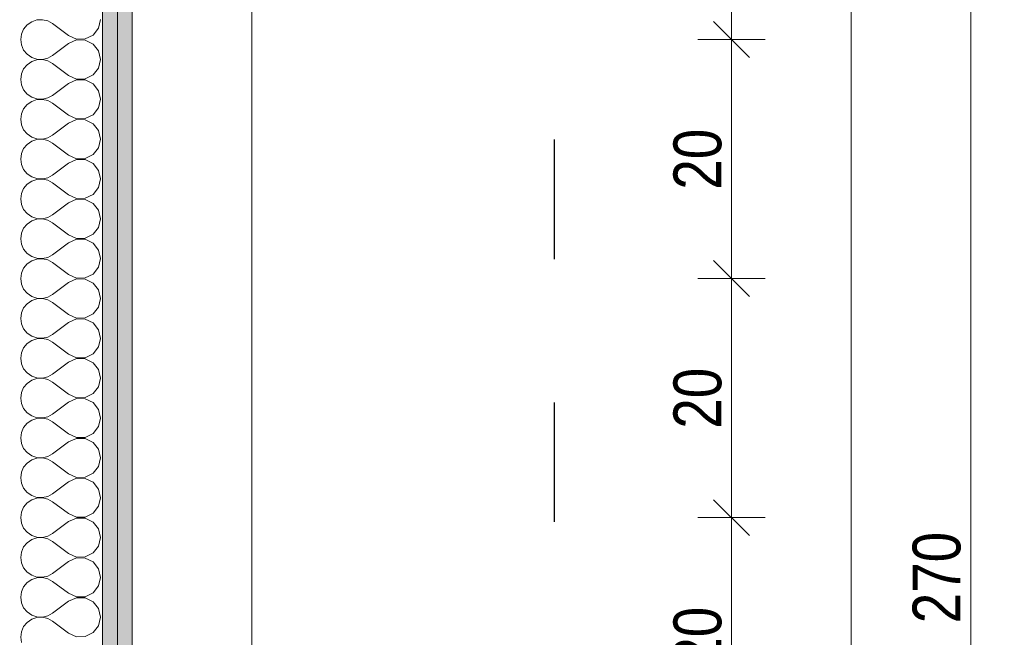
# Model space of a CAD drawing. Header units: millimetres. Extents: x -19885 to 4386, y -353 to 3827.
# Tile 37 of 59: x -9166 to -8343, y 1700 to 2217. Entities that reach past the tile are written whole.
import ezdxf

# ---------------------------------------------------------------- set-up
doc = ezdxf.new("R2010")
doc.units = ezdxf.units.MM
doc.header["$MEASUREMENT"] = 0
doc.linetypes.add('Przerywana długa', pattern=[220, 100, -120])
doc.linetypes.add('Wipeout_Contour', pattern=[1000, 0, -1000])
for name, color, linetype, lineweight, true_color in [('KR_INW_Nr_pióra__28', 7, 'Continuous', 25, 0xa80f02), ('PRZBUDOWA_W_KAN_OPIS_Nr_pióra__20', 7, 'Continuous', 13, 0xb00000), ('ROZBUDOWA_NOWE_DZIAŁOWE_Nr_pióra__24', 7, 'Continuous', 15, 0x029e21), ('ROZBUDOWA_NOWE_DZIAŁOWE_Nr_pióra__4', 7, 'Continuous', 13, 0x029e21), ('ROZBUDOWA_NOWE_DZIAŁOWE_Nr_pióra__61', 7, 'Continuous', 13, 0x6a6a6a), ('ROZBUDOWA_NOWE_DZIAŁOWE_Nr_pióra__67', 7, 'Continuous', 13, 0x6a6a6a)]:
    doc.layers.add(name, color=color, linetype=linetype, lineweight=lineweight, true_color=true_color)
doc.layers.add('PRZBUDOWA_W_KAN_OPIS', color=7, linetype='Continuous')
doc.layers.add('ROZBUDOWA_NOWE_DZIAŁOWE_Nr_pióra__47', color=7, linetype='Continuous', lineweight=15)
doc.styles.add('GENERATED_STYLE_2', font='txt')
doc.dimstyles.new('GENERATED_STYLE__1', dxfattribs={"dimtxt": 40, "dimasz": 28.5, "dimexe": 0.18, "dimexo": 0, "dimgap": 0.09, "dimtad": 1, "dimdec": 0, "dimlfac": 0.1, "dimzin": 0, "dimdsep": 46, "dimtxsty": 'GENERATED_STYLE_2', "dimblk": 'ARROWHEAD_6', "dimblk1": 'ARROWHEAD_6', "dimblk2": 'ARROWHEAD_6', "dimcen": 0.09, "dimclrd": 256, "dimclre": 256, "dimclrt": 256, "dimadec": 1, "dimazin": 0, "dimtfac": 1, "dimtdec": 4, "dimtmove": 0, "dimatfit": 3, "dimfxl": 0, "dimtolj": 1, "dimtzin": 0, "dimarcsym": 0})
pattern_1 = [(0, (0, 0), (0, 15), [0, -15])]

# ---------------------------------------------------------------- blocks, each defined once
blk = doc.blocks.new('*X8')
at = {"layer": 'ROZBUDOWA_NOWE_DZIAŁOWE_Nr_pióra__4', "linetype": 'Continuous'}
for p, q in [((-9151.93, 2216.38), (-9156.29, 2214.91)), ((-9147.34, 2216.6), (-9151.93, 2216.38)), ((-9142.86, 2215.56), (-9147.34, 2216.6)), ((-9138.83, 2213.33), (-9142.86, 2215.56)), ((-9100.44, 2209.52), (-9098.83, 2216.67)), ((-9163.01, 2208.76), (-9164.87, 2204.55)), ((-9160.08, 2212.3), (-9163.01, 2208.76)), ((-9156.29, 2214.91), (-9160.08, 2212.3)), ((-9125.5, 2203.33), (-9138.83, 2213.33)), ((-9104.95, 2203.76), (-9100.44, 2209.52)), ((-9164.87, 2204.55), (-9165.5, 2200)), ((-9165.5, 2200), (-9164.87, 2195.45)), ((-9125.5, 2203.33), (-9118.82, 2200.33)), ((-9118.82, 2199.67), (-9125.5, 2196.67)), ((-9118.82, 2200.33), (-9111.5, 2200.49)), ((-9111.5, 2199.51), (-9118.82, 2199.67)), ((-9111.5, 2200.49), (-9104.95, 2203.76)), ((-9104.95, 2196.24), (-9111.5, 2199.51)), ((-9164.87, 2195.45), (-9163.01, 2191.24)), ((-9163.01, 2191.24), (-9160.08, 2187.7)), ((-9125.5, 2196.67), (-9138.83, 2186.67)), ((-9100.44, 2190.48), (-9104.95, 2196.24)), ((-9098.83, 2183.33), (-9100.44, 2190.48)), ((-9160.08, 2187.7), (-9156.29, 2185.09)), ((-9156.29, 2185.09), (-9151.93, 2183.62)), ((-9151.93, 2183.04), (-9156.29, 2181.57)), ((-9151.93, 2183.62), (-9147.34, 2183.4)), ((-9147.34, 2183.27), (-9151.93, 2183.04)), ((-9147.34, 2183.4), (-9142.86, 2184.44)), ((-9142.86, 2182.23), (-9147.34, 2183.27)), ((-9142.86, 2184.44), (-9138.83, 2186.67)), ((-9100.44, 2176.19), (-9098.83, 2183.33)), ((-9163.01, 2175.43), (-9164.87, 2171.22)), ((-9160.08, 2178.97), (-9163.01, 2175.43)), ((-9156.29, 2181.57), (-9160.08, 2178.97)), ((-9138.83, 2180), (-9142.86, 2182.23)), ((-9125.5, 2170), (-9138.83, 2180)), ((-9104.95, 2170.43), (-9100.44, 2176.19)), ((-9164.87, 2171.22), (-9165.5, 2166.67)), ((-9165.5, 2166.67), (-9164.87, 2162.11)), ((-9125.5, 2170), (-9118.82, 2167)), ((-9118.82, 2166.33), (-9125.5, 2163.33)), ((-9118.82, 2167), (-9111.5, 2167.15)), ((-9111.5, 2166.18), (-9118.82, 2166.33)), ((-9111.5, 2167.15), (-9104.95, 2170.43)), ((-9104.95, 2162.91), (-9111.5, 2166.18)), ((-9164.87, 2162.11), (-9163.01, 2157.9)), ((-9163.01, 2157.9), (-9160.08, 2154.36)), ((-9125.5, 2163.33), (-9138.83, 2153.33)), ((-9100.44, 2157.14), (-9104.95, 2162.91)), ((-9160.08, 2154.36), (-9156.29, 2151.76)), ((-9156.29, 2151.76), (-9151.93, 2150.29)), ((-9151.93, 2149.71), (-9156.29, 2148.24)), ((-9151.93, 2150.29), (-9147.34, 2150.07)), ((-9147.34, 2149.93), (-9151.93, 2149.71)), ((-9147.34, 2150.07), (-9142.86, 2151.11)), ((-9142.86, 2148.89), (-9147.34, 2149.93)), ((-9142.86, 2151.11), (-9138.83, 2153.33)), ((-9098.83, 2150), (-9100.44, 2157.14)), ((-9100.44, 2142.86), (-9098.83, 2150)), ((-9163.01, 2142.1), (-9164.87, 2137.89)), ((-9160.08, 2145.64), (-9163.01, 2142.1)), ((-9156.29, 2148.24), (-9160.08, 2145.64)), ((-9138.83, 2146.67), (-9142.86, 2148.89)), ((-9125.5, 2136.67), (-9138.83, 2146.67)), ((-9104.95, 2137.09), (-9100.44, 2142.86)), ((-9164.87, 2137.89), (-9165.5, 2133.33)), ((-9165.5, 2133.33), (-9164.87, 2128.78)), ((-9125.5, 2136.67), (-9118.82, 2133.67)), ((-9118.82, 2133), (-9125.5, 2130)), ((-9118.82, 2133.67), (-9111.5, 2133.82)), ((-9111.5, 2132.85), (-9118.82, 2133)), ((-9111.5, 2133.82), (-9104.95, 2137.09)), ((-9104.95, 2129.57), (-9111.5, 2132.85)), ((-9164.87, 2128.78), (-9163.01, 2124.57)), ((-9125.5, 2130), (-9138.83, 2120)), ((-9100.44, 2123.81), (-9104.95, 2129.57)), ((-9163.01, 2124.57), (-9160.08, 2121.03)), ((-9160.08, 2121.03), (-9156.29, 2118.43)), ((-9156.29, 2118.43), (-9151.93, 2116.96)), ((-9151.93, 2116.38), (-9156.29, 2114.91)), ((-9151.93, 2116.96), (-9147.34, 2116.73)), ((-9147.34, 2116.6), (-9151.93, 2116.38)), ((-9147.34, 2116.73), (-9142.86, 2117.77)), ((-9142.86, 2115.56), (-9147.34, 2116.6)), ((-9142.86, 2117.77), (-9138.83, 2120)), ((-9098.83, 2116.67), (-9100.44, 2123.81)), ((-9100.44, 2109.52), (-9098.83, 2116.67)), ((-9163.01, 2108.76), (-9164.87, 2104.55)), ((-9160.08, 2112.3), (-9163.01, 2108.76)), ((-9156.29, 2114.91), (-9160.08, 2112.3)), ((-9138.83, 2113.33), (-9142.86, 2115.56)), ((-9125.5, 2103.33), (-9138.83, 2113.33)), ((-9104.95, 2103.76), (-9100.44, 2109.52)), ((-9164.87, 2104.55), (-9165.5, 2100)), ((-9165.5, 2100), (-9164.87, 2095.45)), ((-9125.5, 2103.33), (-9118.82, 2100.33)), ((-9118.82, 2100.33), (-9111.5, 2100.49)), ((-9111.5, 2100.49), (-9104.95, 2103.76)), ((-9164.87, 2095.45), (-9163.01, 2091.24)), ((-9125.5, 2096.67), (-9138.83, 2086.67)), ((-9118.82, 2099.67), (-9125.5, 2096.67)), ((-9111.5, 2099.51), (-9118.82, 2099.67)), ((-9104.95, 2096.24), (-9111.5, 2099.51)), ((-9100.44, 2090.48), (-9104.95, 2096.24)), ((-9163.01, 2091.24), (-9160.08, 2087.7)), ((-9160.08, 2087.7), (-9156.29, 2085.09)), ((-9156.29, 2085.09), (-9151.93, 2083.62)), ((-9151.93, 2083.62), (-9147.34, 2083.4)), ((-9147.34, 2083.4), (-9142.86, 2084.44)), ((-9142.86, 2084.44), (-9138.83, 2086.67)), ((-9098.83, 2083.33), (-9100.44, 2090.48)), ((-9163.01, 2075.43), (-9164.87, 2071.22)), ((-9160.08, 2078.97), (-9163.01, 2075.43)), ((-9156.29, 2081.57), (-9160.08, 2078.97)), ((-9151.93, 2083.04), (-9156.29, 2081.57)), ((-9147.34, 2083.27), (-9151.93, 2083.04)), ((-9142.86, 2082.23), (-9147.34, 2083.27)), ((-9138.83, 2080), (-9142.86, 2082.23)), ((-9125.5, 2070), (-9138.83, 2080)), ((-9104.95, 2070.43), (-9100.44, 2076.19)), ((-9100.44, 2076.19), (-9098.83, 2083.33)), ((-9164.87, 2071.22), (-9165.5, 2066.67)), ((-9125.5, 2070), (-9118.82, 2067)), ((-9118.82, 2067), (-9111.5, 2067.15)), ((-9111.5, 2067.15), (-9104.95, 2070.43)), ((-9165.5, 2066.67), (-9164.87, 2062.11)), ((-9164.87, 2062.11), (-9163.01, 2057.9)), ((-9125.5, 2063.33), (-9138.83, 2053.33)), ((-9118.82, 2066.33), (-9125.5, 2063.33)), ((-9111.5, 2066.18), (-9118.82, 2066.33)), ((-9104.95, 2062.91), (-9111.5, 2066.18)), ((-9100.44, 2057.14), (-9104.95, 2062.91)), ((-9163.01, 2057.9), (-9160.08, 2054.36)), ((-9160.08, 2054.36), (-9156.29, 2051.76)), ((-9156.29, 2051.76), (-9151.93, 2050.29)), ((-9147.34, 2050.07), (-9142.86, 2051.11)), ((-9142.86, 2051.11), (-9138.83, 2053.33)), ((-9098.83, 2050), (-9100.44, 2057.14)), ((-9160.08, 2045.64), (-9163.01, 2042.1)), ((-9156.29, 2048.24), (-9160.08, 2045.64)), ((-9151.93, 2049.71), (-9156.29, 2048.24)), ((-9151.93, 2050.29), (-9147.34, 2050.07)), ((-9147.34, 2049.93), (-9151.93, 2049.71)), ((-9142.86, 2048.89), (-9147.34, 2049.93)), ((-9138.83, 2046.67), (-9142.86, 2048.89)), ((-9125.5, 2036.67), (-9138.83, 2046.67)), ((-9104.95, 2037.09), (-9100.44, 2042.86)), ((-9100.44, 2042.86), (-9098.83, 2050)), ((-9164.87, 2037.89), (-9165.5, 2033.33)), ((-9163.01, 2042.1), (-9164.87, 2037.89)), ((-9125.5, 2036.67), (-9118.82, 2033.67)), ((-9111.5, 2033.82), (-9104.95, 2037.09)), ((-9165.5, 2033.33), (-9164.87, 2028.78)), ((-9164.87, 2028.78), (-9163.01, 2024.57)), ((-9125.5, 2030), (-9138.83, 2020)), ((-9118.82, 2033), (-9125.5, 2030)), ((-9118.82, 2033.67), (-9111.5, 2033.82)), ((-9111.5, 2032.85), (-9118.82, 2033)), ((-9104.95, 2029.57), (-9111.5, 2032.85)), ((-9100.44, 2023.81), (-9104.95, 2029.57)), ((-9163.01, 2024.57), (-9160.08, 2021.03)), ((-9160.08, 2021.03), (-9156.29, 2018.43)), ((-9156.29, 2018.43), (-9151.93, 2016.96)), ((-9147.34, 2016.73), (-9142.86, 2017.77)), ((-9142.86, 2017.77), (-9138.83, 2020)), ((-9098.83, 2016.67), (-9100.44, 2023.81)), ((-9160.08, 2012.3), (-9163.01, 2008.76)), ((-9156.29, 2014.91), (-9160.08, 2012.3)), ((-9151.93, 2016.38), (-9156.29, 2014.91)), ((-9151.93, 2016.96), (-9147.34, 2016.73)), ((-9147.34, 2016.6), (-9151.93, 2016.38)), ((-9142.86, 2015.56), (-9147.34, 2016.6)), ((-9138.83, 2013.33), (-9142.86, 2015.56)), ((-9125.5, 2003.33), (-9138.83, 2013.33)), ((-9104.95, 2003.76), (-9100.44, 2009.52)), ((-9100.44, 2009.52), (-9098.83, 2016.67)), ((-9164.87, 2004.55), (-9165.5, 2000)), ((-9163.01, 2008.76), (-9164.87, 2004.55)), ((-9125.5, 2003.33), (-9118.82, 2000.33)), ((-9111.5, 2000.49), (-9104.95, 2003.76)), ((-9165.5, 2000), (-9164.87, 1995.45)), ((-9164.87, 1995.45), (-9163.01, 1991.24)), ((-9125.5, 1996.67), (-9138.83, 1986.67)), ((-9118.82, 1999.67), (-9125.5, 1996.67)), ((-9118.82, 2000.33), (-9111.5, 2000.49)), ((-9111.5, 1999.51), (-9118.82, 1999.67)), ((-9104.95, 1996.24), (-9111.5, 1999.51)), ((-9100.44, 1990.48), (-9104.95, 1996.24)), ((-9163.01, 1991.24), (-9160.08, 1987.7)), ((-9160.08, 1987.7), (-9156.29, 1985.09)), ((-9156.29, 1985.09), (-9151.93, 1983.62)), ((-9142.86, 1984.44), (-9138.83, 1986.67)), ((-9098.83, 1983.33), (-9100.44, 1990.48)), ((-9160.08, 1978.97), (-9163.01, 1975.43)), ((-9156.29, 1981.57), (-9160.08, 1978.97)), ((-9151.93, 1983.04), (-9156.29, 1981.57)), ((-9151.93, 1983.62), (-9147.34, 1983.4)), ((-9147.34, 1983.27), (-9151.93, 1983.04)), ((-9147.34, 1983.4), (-9142.86, 1984.44)), ((-9142.86, 1982.23), (-9147.34, 1983.27)), ((-9138.83, 1980), (-9142.86, 1982.23)), ((-9125.5, 1970), (-9138.83, 1980)), ((-9100.44, 1976.19), (-9098.83, 1983.33)), ((-9164.87, 1971.22), (-9165.5, 1966.67)), ((-9163.01, 1975.43), (-9164.87, 1971.22)), ((-9125.5, 1970), (-9118.82, 1967)), ((-9111.5, 1967.15), (-9104.95, 1970.43)), ((-9104.95, 1970.43), (-9100.44, 1976.19)), ((-9165.5, 1966.67), (-9164.87, 1962.11)), ((-9164.87, 1962.11), (-9163.01, 1957.9)), ((-9125.5, 1963.33), (-9138.83, 1953.33)), ((-9118.82, 1966.33), (-9125.5, 1963.33)), ((-9118.82, 1967), (-9111.5, 1967.15)), ((-9111.5, 1966.18), (-9118.82, 1966.33)), ((-9104.95, 1962.91), (-9111.5, 1966.18)), ((-9100.44, 1957.14), (-9104.95, 1962.91)), ((-9163.01, 1957.9), (-9160.08, 1954.36)), ((-9160.08, 1954.36), (-9156.29, 1951.76)), ((-9156.29, 1951.76), (-9151.93, 1950.29)), ((-9142.86, 1951.11), (-9138.83, 1953.33)), ((-9098.83, 1950), (-9100.44, 1957.14)), ((-9160.08, 1945.64), (-9163.01, 1942.1)), ((-9156.29, 1948.24), (-9160.08, 1945.64)), ((-9151.93, 1949.71), (-9156.29, 1948.24)), ((-9151.93, 1950.29), (-9147.34, 1950.07)), ((-9147.34, 1949.93), (-9151.93, 1949.71)), ((-9147.34, 1950.07), (-9142.86, 1951.11)), ((-9142.86, 1948.89), (-9147.34, 1949.93)), ((-9138.83, 1946.67), (-9142.86, 1948.89)), ((-9125.5, 1936.67), (-9138.83, 1946.67)), ((-9100.44, 1942.86), (-9098.83, 1950)), ((-9164.87, 1937.89), (-9165.5, 1933.33)), ((-9163.01, 1942.1), (-9164.87, 1937.89)), ((-9125.5, 1936.67), (-9118.82, 1933.67)), ((-9111.5, 1933.82), (-9104.95, 1937.09)), ((-9104.95, 1937.09), (-9100.44, 1942.86)), ((-9165.5, 1933.33), (-9164.87, 1928.78)), ((-9164.87, 1928.78), (-9163.01, 1924.57)), ((-9125.5, 1930), (-9138.83, 1920)), ((-9118.82, 1933), (-9125.5, 1930)), ((-9118.82, 1933.67), (-9111.5, 1933.82)), ((-9111.5, 1932.85), (-9118.82, 1933)), ((-9104.95, 1929.57), (-9111.5, 1932.85)), ((-9100.44, 1923.81), (-9104.95, 1929.57)), ((-9163.01, 1924.57), (-9160.08, 1921.03)), ((-9160.08, 1921.03), (-9156.29, 1918.43)), ((-9142.86, 1917.77), (-9138.83, 1920)), ((-9098.83, 1916.67), (-9100.44, 1923.81)), ((-9160.08, 1912.3), (-9163.01, 1908.76)), ((-9156.29, 1914.91), (-9160.08, 1912.3)), ((-9156.29, 1918.43), (-9151.93, 1916.96)), ((-9151.93, 1916.38), (-9156.29, 1914.91)), ((-9151.93, 1916.96), (-9147.34, 1916.73)), ((-9147.34, 1916.6), (-9151.93, 1916.38)), ((-9147.34, 1916.73), (-9142.86, 1917.77)), ((-9142.86, 1915.56), (-9147.34, 1916.6)), ((-9138.83, 1913.33), (-9142.86, 1915.56)), ((-9125.5, 1903.33), (-9138.83, 1913.33)), ((-9100.44, 1909.52), (-9098.83, 1916.67)), ((-9164.87, 1904.55), (-9165.5, 1900)), ((-9163.01, 1908.76), (-9164.87, 1904.55)), ((-9125.5, 1903.33), (-9118.82, 1900.33)), ((-9111.5, 1900.49), (-9104.95, 1903.76)), ((-9104.95, 1903.76), (-9100.44, 1909.52)), ((-9165.5, 1900), (-9164.87, 1895.45)), ((-9164.87, 1895.45), (-9163.01, 1891.24)), ((-9125.5, 1896.67), (-9138.83, 1886.67)), ((-9118.82, 1899.67), (-9125.5, 1896.67)), ((-9118.82, 1900.33), (-9111.5, 1900.49)), ((-9111.5, 1899.51), (-9118.82, 1899.67)), ((-9104.95, 1896.24), (-9111.5, 1899.51)), ((-9100.44, 1890.48), (-9104.95, 1896.24)), ((-9163.01, 1891.24), (-9160.08, 1887.7)), ((-9160.08, 1887.7), (-9156.29, 1885.09)), ((-9142.86, 1884.44), (-9138.83, 1886.67)), ((-9098.83, 1883.33), (-9100.44, 1890.48)), ((-9160.08, 1878.97), (-9163.01, 1875.43)), ((-9156.29, 1881.57), (-9160.08, 1878.97)), ((-9156.29, 1885.09), (-9151.93, 1883.62)), ((-9151.93, 1883.04), (-9156.29, 1881.57)), ((-9151.93, 1883.62), (-9147.34, 1883.4)), ((-9147.34, 1883.27), (-9151.93, 1883.04)), ((-9147.34, 1883.4), (-9142.86, 1884.44)), ((-9142.86, 1882.23), (-9147.34, 1883.27)), ((-9138.83, 1880), (-9142.86, 1882.23)), ((-9125.5, 1870), (-9138.83, 1880)), ((-9100.44, 1876.19), (-9098.83, 1883.33)), ((-9164.87, 1871.22), (-9165.5, 1866.67)), ((-9163.01, 1875.43), (-9164.87, 1871.22)), ((-9125.5, 1870), (-9118.82, 1867)), ((-9111.5, 1867.15), (-9104.95, 1870.43)), ((-9104.95, 1870.43), (-9100.44, 1876.19)), ((-9165.5, 1866.67), (-9164.87, 1862.11)), ((-9164.87, 1862.11), (-9163.01, 1857.9)), ((-9125.5, 1863.33), (-9138.83, 1853.33)), ((-9118.82, 1866.33), (-9125.5, 1863.33)), ((-9118.82, 1867), (-9111.5, 1867.15)), ((-9111.5, 1866.18), (-9118.82, 1866.33)), ((-9104.95, 1862.91), (-9111.5, 1866.18)), ((-9100.44, 1857.14), (-9104.95, 1862.91)), ((-9163.01, 1857.9), (-9160.08, 1854.36)), ((-9160.08, 1854.36), (-9156.29, 1851.76)), ((-9142.86, 1851.11), (-9138.83, 1853.33)), ((-9098.83, 1850), (-9100.44, 1857.14)), ((-9160.08, 1845.64), (-9163.01, 1842.1)), ((-9156.29, 1848.24), (-9160.08, 1845.64)), ((-9156.29, 1851.76), (-9151.93, 1850.29)), ((-9151.93, 1849.71), (-9156.29, 1848.24)), ((-9151.93, 1850.29), (-9147.34, 1850.07)), ((-9147.34, 1849.93), (-9151.93, 1849.71)), ((-9147.34, 1850.07), (-9142.86, 1851.11)), ((-9142.86, 1848.89), (-9147.34, 1849.93)), ((-9138.83, 1846.67), (-9142.86, 1848.89)), ((-9125.5, 1836.67), (-9138.83, 1846.67)), ((-9100.44, 1842.86), (-9098.83, 1850)), ((-9164.87, 1837.89), (-9165.5, 1833.33)), ((-9163.01, 1842.1), (-9164.87, 1837.89)), ((-9125.5, 1836.67), (-9118.82, 1833.67)), ((-9111.5, 1833.82), (-9104.95, 1837.09)), ((-9104.95, 1837.09), (-9100.44, 1842.86)), ((-9165.5, 1833.33), (-9164.87, 1828.78)), ((-9164.87, 1828.78), (-9163.01, 1824.57)), ((-9125.5, 1830), (-9138.83, 1820)), ((-9118.82, 1833), (-9125.5, 1830)), ((-9118.82, 1833.67), (-9111.5, 1833.82)), ((-9111.5, 1832.85), (-9118.82, 1833)), ((-9104.95, 1829.57), (-9111.5, 1832.85)), ((-9100.44, 1823.81), (-9104.95, 1829.57)), ((-9163.01, 1824.57), (-9160.08, 1821.03)), ((-9160.08, 1821.03), (-9156.29, 1818.43)), ((-9142.86, 1817.77), (-9138.83, 1820)), ((-9098.83, 1816.67), (-9100.44, 1823.81)), ((-9160.08, 1812.3), (-9163.01, 1808.76)), ((-9156.29, 1814.91), (-9160.08, 1812.3)), ((-9156.29, 1818.43), (-9151.93, 1816.96)), ((-9151.93, 1816.38), (-9156.29, 1814.91)), ((-9151.93, 1816.96), (-9147.34, 1816.73)), ((-9147.34, 1816.6), (-9151.93, 1816.38)), ((-9147.34, 1816.73), (-9142.86, 1817.77)), ((-9142.86, 1815.56), (-9147.34, 1816.6)), ((-9138.83, 1813.33), (-9142.86, 1815.56)), ((-9125.5, 1803.33), (-9138.83, 1813.33)), ((-9100.44, 1809.52), (-9098.83, 1816.67)), ((-9164.87, 1804.55), (-9165.5, 1800)), ((-9163.01, 1808.76), (-9164.87, 1804.55)), ((-9111.5, 1800.49), (-9104.95, 1803.76)), ((-9104.95, 1803.76), (-9100.44, 1809.52)), ((-9165.5, 1800), (-9164.87, 1795.45)), ((-9164.87, 1795.45), (-9163.01, 1791.24)), ((-9125.5, 1796.67), (-9138.83, 1786.67)), ((-9125.5, 1803.33), (-9118.82, 1800.33)), ((-9118.82, 1799.67), (-9125.5, 1796.67)), ((-9118.82, 1800.33), (-9111.5, 1800.49)), ((-9111.5, 1799.51), (-9118.82, 1799.67)), ((-9104.95, 1796.24), (-9111.5, 1799.51)), ((-9100.44, 1790.48), (-9104.95, 1796.24)), ((-9163.01, 1791.24), (-9160.08, 1787.7)), ((-9160.08, 1787.7), (-9156.29, 1785.09)), ((-9098.83, 1783.33), (-9100.44, 1790.48)), ((-9160.08, 1778.97), (-9163.01, 1775.43)), ((-9156.29, 1781.57), (-9160.08, 1778.97)), ((-9156.29, 1785.09), (-9151.93, 1783.62)), ((-9151.93, 1783.04), (-9156.29, 1781.57)), ((-9151.93, 1783.62), (-9147.34, 1783.4)), ((-9147.34, 1783.27), (-9151.93, 1783.04)), ((-9147.34, 1783.4), (-9142.86, 1784.44)), ((-9142.86, 1782.23), (-9147.34, 1783.27)), ((-9142.86, 1784.44), (-9138.83, 1786.67)), ((-9138.83, 1780), (-9142.86, 1782.23)), ((-9125.5, 1770), (-9138.83, 1780)), ((-9100.44, 1776.19), (-9098.83, 1783.33)), ((-9164.87, 1771.22), (-9165.5, 1766.67)), ((-9163.01, 1775.43), (-9164.87, 1771.22)), ((-9104.95, 1770.43), (-9100.44, 1776.19)), ((-9165.5, 1766.67), (-9164.87, 1762.11)), ((-9125.5, 1763.33), (-9138.83, 1753.33)), ((-9125.5, 1770), (-9118.82, 1767)), ((-9118.82, 1766.33), (-9125.5, 1763.33)), ((-9118.82, 1767), (-9111.5, 1767.15)), ((-9111.5, 1766.18), (-9118.82, 1766.33)), ((-9111.5, 1767.15), (-9104.95, 1770.43)), ((-9104.95, 1762.91), (-9111.5, 1766.18)), ((-9100.44, 1757.14), (-9104.95, 1762.91)), ((-9164.87, 1762.11), (-9163.01, 1757.9)), ((-9163.01, 1757.9), (-9160.08, 1754.36)), ((-9160.08, 1754.36), (-9156.29, 1751.76)), ((-9098.83, 1750), (-9100.44, 1757.14)), ((-9156.29, 1748.24), (-9160.08, 1745.64)), ((-9156.29, 1751.76), (-9151.93, 1750.29)), ((-9151.93, 1749.71), (-9156.29, 1748.24)), ((-9151.93, 1750.29), (-9147.34, 1750.07)), ((-9147.34, 1749.93), (-9151.93, 1749.71)), ((-9147.34, 1750.07), (-9142.86, 1751.11)), ((-9142.86, 1748.89), (-9147.34, 1749.93)), ((-9142.86, 1751.11), (-9138.83, 1753.33)), ((-9138.83, 1746.67), (-9142.86, 1748.89)), ((-9125.5, 1736.67), (-9138.83, 1746.67)), ((-9100.44, 1742.86), (-9098.83, 1750)), ((-9164.87, 1737.89), (-9165.5, 1733.33)), ((-9163.01, 1742.1), (-9164.87, 1737.89)), ((-9160.08, 1745.64), (-9163.01, 1742.1)), ((-9104.95, 1737.09), (-9100.44, 1742.86)), ((-9165.5, 1733.33), (-9164.87, 1728.78)), ((-9125.5, 1730), (-9138.83, 1720)), ((-9125.5, 1736.67), (-9118.82, 1733.67)), ((-9118.82, 1733), (-9125.5, 1730)), ((-9118.82, 1733.67), (-9111.5, 1733.82)), ((-9111.5, 1732.85), (-9118.82, 1733)), ((-9111.5, 1733.82), (-9104.95, 1737.09)), ((-9104.95, 1729.57), (-9111.5, 1732.85)), ((-9100.44, 1723.81), (-9104.95, 1729.57)), ((-9164.87, 1728.78), (-9163.01, 1724.57)), ((-9163.01, 1724.57), (-9160.08, 1721.03)), ((-9098.83, 1716.67), (-9100.44, 1723.81)), ((-9160.08, 1721.03), (-9156.29, 1718.43)), ((-9156.29, 1714.91), (-9160.08, 1712.3)), ((-9156.29, 1718.43), (-9151.93, 1716.96)), ((-9151.93, 1716.38), (-9156.29, 1714.91)), ((-9151.93, 1716.96), (-9147.34, 1716.73)), ((-9147.34, 1716.6), (-9151.93, 1716.38)), ((-9147.34, 1716.73), (-9142.86, 1717.77)), ((-9142.86, 1715.56), (-9147.34, 1716.6)), ((-9142.86, 1717.77), (-9138.83, 1720)), ((-9138.83, 1713.33), (-9142.86, 1715.56)), ((-9125.5, 1703.33), (-9138.83, 1713.33)), ((-9100.44, 1709.52), (-9098.83, 1716.67)), ((-9163.01, 1708.76), (-9164.87, 1704.55)), ((-9160.08, 1712.3), (-9163.01, 1708.76)), ((-9104.95, 1703.76), (-9100.44, 1709.52)), ((-9164.87, 1704.55), (-9165.5, 1700)), ((-9165.5, 1700), (-9164.87, 1695.45)), ((-9125.5, 1703.33), (-9118.82, 1700.33)), ((-9118.82, 1700.33), (-9111.5, 1700.49)), ((-9111.5, 1700.49), (-9104.95, 1703.76))]:
    blk.add_line(p, q, dxfattribs=at)
blk = doc.blocks.new('Wypełnienie_4', base_point=(0, 0))
at = {"layer": 'ROZBUDOWA_NOWE_DZIAŁOWE_Nr_pióra__4', "linetype": 'Continuous'}
blk.add_blockref('*X8', (0, 0), dxfattribs=at)
blk = doc.blocks.new('*D138')
at = {"layer": 'PRZBUDOWA_W_KAN_OPIS_Nr_pióra__20', "linetype": 'Continuous'}
for p, q in [((-8585.97, 1815), (-8555.97, 1785)), ((-8542.85, 1800), (-8599.1, 1800)), ((-8570.97, 1600), (-8570.97, 1800)), ((-8585.97, 1615), (-8555.97, 1585)), ((-8542.85, 1600), (-8599.1, 1600))]:
    blk.add_line(p, q, dxfattribs=at)
at = {"color": 254, "linetype": 'Wipeout_Contour', "lineweight": 0, "ltscale": 35061.771207}
blk.add_wipeout([(-8578.97, 1674.4), (-8578.97, 1725.6), (-8618.97, 1725.6), (-8618.97, 1674.4)], dxfattribs=at).dxf.layer = 'PRZBUDOWA_W_KAN_OPIS'
at = {"layer": 'PRZBUDOWA_W_KAN_OPIS_Nr_pióra__20', "insert": (-8578.97, 1674.4), "char_height": 40, "attachment_point": 7, "rotation": 90, "style": 'GENERATED_STYLE_2'}
blk.add_mtext('\\A1;{\\fArial Narrow|b0|i0|c238|p34;20}', dxfattribs=at)
blk = doc.blocks.new('ARROWHEAD_6')
at = {"color": 0, "linetype": 'Continuous', "lineweight": 0}
for p, q in [((-0.5, -0.5), (0.5, 0.5)), ((0, 0), (-1, 0))]:
    blk.add_line(p, q, dxfattribs=at)
blk = doc.blocks.new('*D139')
at = {"layer": 'PRZBUDOWA_W_KAN_OPIS_Nr_pióra__20', "linetype": 'Continuous'}
for p, q in [((-8585.97, 2015), (-8555.97, 1985)), ((-8542.85, 2000), (-8599.1, 2000)), ((-8570.97, 1800), (-8570.97, 2000)), ((-8585.97, 1815), (-8555.97, 1785)), ((-8542.85, 1800), (-8599.1, 1800))]:
    blk.add_line(p, q, dxfattribs=at)
at = {"color": 254, "linetype": 'Wipeout_Contour', "lineweight": 0, "ltscale": 35225.669313}
blk.add_wipeout([(-8578.97, 1874.4), (-8578.97, 1925.6), (-8618.97, 1925.6), (-8618.97, 1874.4)], dxfattribs=at).dxf.layer = 'PRZBUDOWA_W_KAN_OPIS'
at = {"layer": 'PRZBUDOWA_W_KAN_OPIS_Nr_pióra__20', "insert": (-8578.97, 1874.4), "char_height": 40, "attachment_point": 7, "rotation": 90, "style": 'GENERATED_STYLE_2'}
blk.add_mtext('\\A1;{\\fArial Narrow|b0|i0|c238|p34;20}', dxfattribs=at)
blk = doc.blocks.new('*D140')
at = {"layer": 'PRZBUDOWA_W_KAN_OPIS_Nr_pióra__20', "linetype": 'Continuous'}
for p, q in [((-8585.97, 2215), (-8555.97, 2185)), ((-8542.85, 2200), (-8599.1, 2200)), ((-8570.97, 2000), (-8570.97, 2200)), ((-8585.97, 2015), (-8555.97, 1985)), ((-8542.85, 2000), (-8599.1, 2000))]:
    blk.add_line(p, q, dxfattribs=at)
at = {"color": 254, "linetype": 'Wipeout_Contour', "lineweight": 0, "ltscale": 35406.8885}
blk.add_wipeout([(-8578.97, 2074.4), (-8578.97, 2125.6), (-8618.97, 2125.6), (-8618.97, 2074.4)], dxfattribs=at).dxf.layer = 'PRZBUDOWA_W_KAN_OPIS'
at = {"layer": 'PRZBUDOWA_W_KAN_OPIS_Nr_pióra__20', "insert": (-8578.97, 2074.4), "char_height": 40, "attachment_point": 7, "rotation": 90, "style": 'GENERATED_STYLE_2'}
blk.add_mtext('\\A1;{\\fArial Narrow|b0|i0|c238|p34;20}', dxfattribs=at)
blk = doc.blocks.new('*D141')
at = {"layer": 'PRZBUDOWA_W_KAN_OPIS_Nr_pióra__20', "linetype": 'Continuous'}
for p, q in [((-8585.97, 2415), (-8555.97, 2385)), ((-8542.85, 2400), (-8599.1, 2400)), ((-8570.97, 2200), (-8570.97, 2400)), ((-8585.97, 2215), (-8555.97, 2185)), ((-8542.85, 2200), (-8599.1, 2200))]:
    blk.add_line(p, q, dxfattribs=at)
at = {"color": 254, "linetype": 'Wipeout_Contour', "lineweight": 0, "ltscale": 35605.164294}
blk.add_wipeout([(-8578.97, 2274.4), (-8578.97, 2325.6), (-8618.97, 2325.6), (-8618.97, 2274.4)], dxfattribs=at).dxf.layer = 'PRZBUDOWA_W_KAN_OPIS'
at = {"layer": 'PRZBUDOWA_W_KAN_OPIS_Nr_pióra__20', "insert": (-8578.97, 2274.4), "char_height": 40, "attachment_point": 7, "rotation": 90, "style": 'GENERATED_STYLE_2'}
blk.add_mtext('\\A1;{\\fArial Narrow|b0|i0|c238|p34;20}', dxfattribs=at)
blk = doc.blocks.new('*D146')
at = {"layer": 'PRZBUDOWA_W_KAN_OPIS_Nr_pióra__20', "linetype": 'Continuous'}
for p, q in [((-8485.97, 2415), (-8455.97, 2385)), ((-8442.85, 2400), (-8499.1, 2400)), ((-8470.97, 900), (-8470.97, 2400)), ((-8485.97, 915), (-8455.97, 885)), ((-8442.85, 900), (-8499.1, 900))]:
    blk.add_line(p, q, dxfattribs=at)
at = {"color": 254, "linetype": 'Wipeout_Contour', "lineweight": 0, "ltscale": 34630.965332}
blk.add_wipeout([(-8478.97, 1611.6), (-8478.97, 1688.4), (-8518.97, 1688.4), (-8518.97, 1611.6)], dxfattribs=at).dxf.layer = 'PRZBUDOWA_W_KAN_OPIS'
at = {"layer": 'PRZBUDOWA_W_KAN_OPIS_Nr_pióra__20', "insert": (-8478.97, 1611.6), "char_height": 40, "attachment_point": 7, "rotation": 90, "style": 'GENERATED_STYLE_2'}
blk.add_mtext('\\A1;{\\fArial Narrow|b0|i0|c238|p34;150}', dxfattribs=at)
blk = doc.blocks.new('*D148')
at = {"layer": 'PRZBUDOWA_W_KAN_OPIS_Nr_pióra__20', "linetype": 'Continuous'}
for p, q in [((-8370.97, 3100), (-8370.97, 3122.5)), ((-8355.97, 3085), (-8385.97, 3115)), ((-8342.85, 3100), (-8399.1, 3100)), ((-8370.97, 400), (-8370.97, 3100)), ((-8385.97, 415), (-8355.97, 385)), ((-8342.85, 400), (-8399.1, 400)), ((-8370.97, 377.5), (-8370.97, 400))]:
    blk.add_line(p, q, dxfattribs=at)
at = {"color": 254, "linetype": 'Wipeout_Contour', "lineweight": 0, "ltscale": 34317.735482}
blk.add_wipeout([(-8378.97, 1711.6), (-8378.97, 1788.4), (-8418.97, 1788.4), (-8418.97, 1711.6)], dxfattribs=at).dxf.layer = 'PRZBUDOWA_W_KAN_OPIS'
at = {"layer": 'PRZBUDOWA_W_KAN_OPIS_Nr_pióra__20', "insert": (-8378.97, 1711.6), "char_height": 40, "attachment_point": 7, "rotation": 90, "style": 'GENERATED_STYLE_2'}
blk.add_mtext('\\A1;{\\fArial Narrow|b0|i0|c238|p34;270}', dxfattribs=at)

msp = doc.modelspace()

# ---------------------------------------------------------------- hatches: boundary and pattern name
at = {"layer": 'ROZBUDOWA_NOWE_DZIAŁOWE_Nr_pióra__24', "linetype": 'Continuous'}
h = msp.add_hatch(dxfattribs=at)
h.set_pattern_fill('Gips', color=256, style=0, pattern_type=2)
h.set_pattern_definition(pattern_1)
h.paths.add_polyline_path([(-9097.17, 300), (-9084.67, 300), (-9084.67, 3100), (-9097.17, 3100)])
h = msp.add_hatch(dxfattribs=at)
h.set_pattern_fill('Gips', color=256, style=0, pattern_type=2)
h.set_pattern_definition(pattern_1)
h.paths.add_polyline_path([(-9084.67, 300), (-9072.17, 300), (-9072.17, 3100), (-9084.67, 3100)])

# ---------------------------------------------------------------- linework, layer by layer
at = {"layer": 'KR_INW_Nr_pióra__28', "linetype": 'Przerywana długa'}
msp.add_line((-8719.4, 3656.36), (-8719.4, -257.58), dxfattribs=at)
at = {"layer": 'ROZBUDOWA_NOWE_DZIAŁOWE_Nr_pióra__47', "linetype": 'Continuous'}
msp.add_line((-9072.17, 3100), (-9072.17, 300), dxfattribs=at)
at = {"layer": 'ROZBUDOWA_NOWE_DZIAŁOWE_Nr_pióra__61', "linetype": 'Continuous'}
msp.add_line((-8972.17, 2397), (-8972.17, 500), dxfattribs=at)
at = {"layer": 'ROZBUDOWA_NOWE_DZIAŁOWE_Nr_pióra__67', "linetype": 'Continuous'}
for p, q in [((-9097.17, 3100), (-9097.17, 300)), ((-9084.67, 3100), (-9084.67, 300))]:
    msp.add_line(p, q, dxfattribs=at)

# ---------------------------------------------------------------- block references
at = {"layer": 'ROZBUDOWA_NOWE_DZIAŁOWE_Nr_pióra__4', "linetype": 'Continuous'}
msp.add_blockref('Wypełnienie_4', (0, 0), dxfattribs=at)

# ---------------------------------------------------------------- next in the draw order: dimensions: what is measured, and where the dimension line sits
at = {"layer": 'PRZBUDOWA_W_KAN_OPIS', "color": 14, "linetype": 'Continuous', "lineweight": 13, "true_color": 0xb00000}
dim = msp.add_linear_dim(base=(-8570.97, 1800), p1=(-9249.01, 1600), p2=(-9211.54, 1800), angle=90, dimstyle='GENERATED_STYLE__1', dxfattribs=at)
dim.commit()
dim.dimension.update_dxf_attribs({"geometry": '*D138', "text_midpoint": (-8598.97, 1704.75), "dimtype": 160, "text_rotation": 90})

# ---------------------------------------------------------------- next in the draw order: dimensions: what is measured, and where the dimension line sits
dim = msp.add_linear_dim(base=(-8570.97, 2000), p1=(-9211.54, 1800), p2=(-9256.5, 2000), angle=90, dimstyle='GENERATED_STYLE__1', dxfattribs=at)
dim.commit()
dim.dimension.update_dxf_attribs({"geometry": '*D139', "text_midpoint": (-8598.97, 1904.75), "dimtype": 160, "text_rotation": 90})

# ---------------------------------------------------------------- next in the draw order: dimensions: what is measured, and where the dimension line sits
dim = msp.add_linear_dim(base=(-8570.97, 2200), p1=(-9256.5, 2000), p2=(-9241.51, 2200), angle=90, dimstyle='GENERATED_STYLE__1', dxfattribs=at)
dim.commit()
dim.dimension.update_dxf_attribs({"geometry": '*D140', "text_midpoint": (-8598.97, 2104.75), "dimtype": 160, "text_rotation": 90})

# ---------------------------------------------------------------- next in the draw order: dimensions: what is measured, and where the dimension line sits
dim = msp.add_linear_dim(base=(-8570.97, 2400), p1=(-9241.51, 2200), p2=(-9226.84, 2400), angle=90, dimstyle='GENERATED_STYLE__1', dxfattribs=at)
dim.commit()
dim.dimension.update_dxf_attribs({"geometry": '*D141', "text_midpoint": (-8598.97, 2304.75), "dimtype": 160, "text_rotation": 90})

# ---------------------------------------------------------------- next in the draw order: dimensions: what is measured, and where the dimension line sits
dim = msp.add_linear_dim(base=(-8470.97, 2400), p1=(-9337.29, 900), p2=(-9337.29, 2400), angle=90, dimstyle='GENERATED_STYLE__1', dxfattribs=at)
dim.commit()
dim.dimension.update_dxf_attribs({"geometry": '*D146', "text_midpoint": (-8498.97, 1657.13), "dimtype": 160, "text_rotation": 90})

# ---------------------------------------------------------------- next in the draw order: dimensions: what is measured, and where the dimension line sits
dim = msp.add_linear_dim(base=(-8370.97, 3100), p1=(-11407.29, 400), p2=(-11407.29, 3100), angle=90, dimstyle='GENERATED_STYLE__1', dxfattribs=at)
dim.commit()
dim.dimension.update_dxf_attribs({"geometry": '*D148', "text_midpoint": (-8398.97, 1757.13), "dimtype": 160, "text_rotation": 90})

doc.saveas('drawing.dxf')
